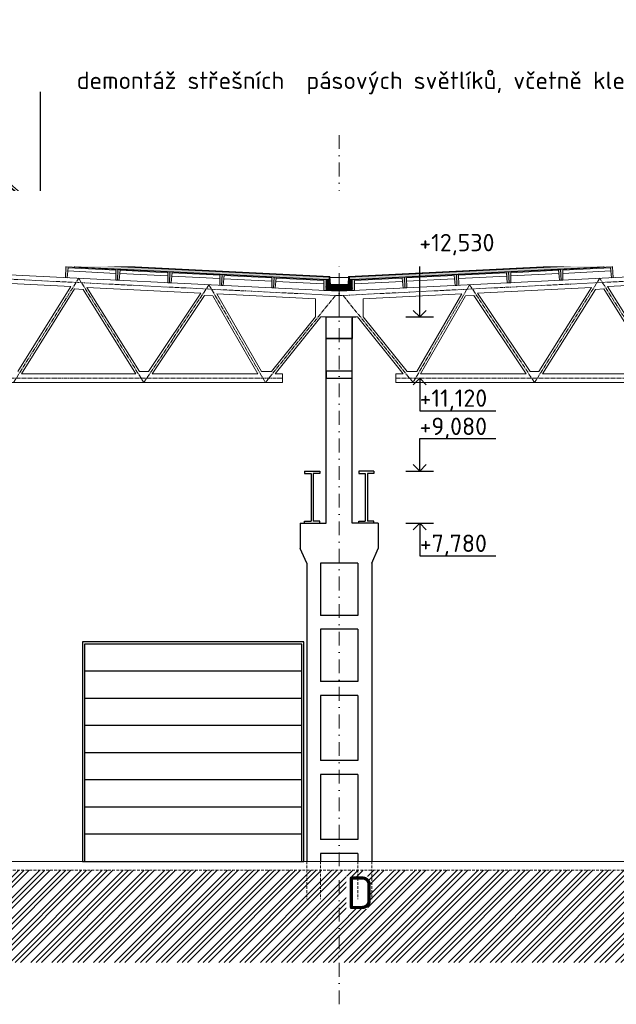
# Model space of a CAD drawing. Header units: millimetres. Extents: x -15830 to 4680139, y -28864 to 2281735.
# Tile 187 of 256: x 452545 to 466286, y 46138 to 68798. Entities that reach past the tile are written whole.
import ezdxf
from ezdxf import colors
from ezdxf.entities.mleader import LeaderData, LeaderLine
from ezdxf.math import Vec2, Vec3

# ---------------------------------------------------------------- set-up
doc = ezdxf.new("R2010")
doc.units = ezdxf.units.MM
for name, pattern in [('AM_DIN_G_W050', [13.75, 9.75, -1.5, 1, -1.5]), ('CARKOVANA', [5, 3, -2]), ('DASHDOT', [25.4, 12.7, -6.35, 0, -6.35]), ('HIDDEN', [9.525, 6.35, -3.175])]:
    doc.linetypes.add(name, pattern=pattern)
doc.layers.add('0 @ 200', color=7, linetype='Continuous')
doc.layers.add('A99_N_txt-popis-50', color=240, linetype='Continuous', lineweight=9)
doc.layers.add('A99_N_txt-popis-50 @ 200', color=240, linetype='Continuous', lineweight=9)
doc.styles.add('A99_popis', font='isocpeur.ttf')
doc.styles.add('ad_popis 100', font='isocpeur.ttf', dxfattribs={"height": 200})
pattern_1 = [(45, (413694.65, 59538.25), (-35.35534, 35.35534), []), (45, (413708.79, 59538.25), (-35.35534, 35.35534), []), (45, (413737.076, 59538.25), (-21.213203, 49.497475), [20, -10, 0, -10])]
pattern_2 = [(47.86, (442220.41, 62824.364), (-29.660305, 26.83778), []), (2.86, (442264.76, 62839.845), (26.837778, 29.660305), [5, -51.56854]), (47.86, (442269.754, 62840.095), (-29.660305, 26.83778), [5, -35]), (92.86, (442273.109, 62843.802), (-29.660305, 26.837778), [5, -51.56854]), (137.86, (442272.86, 62848.796), (-26.83778, -29.660305), [5, -35]), (2.86, (442264.158, 62851.9), (26.837778, 29.660305), [5, -51.56854]), (47.86, (442260.803, 62848.194), (-29.660305, 26.83778), [5, -35]), (92.86, (442261.053, 62843.2), (-29.660305, 26.837778), [5, -51.56854]), (137.86, (442264.76, 62839.845), (-26.83778, -29.660305), [5, -35]), (47.86, (442277.02, 62857.12), (-29.660305, 26.83778), [10, -30])]

# ---------------------------------------------------------------- blocks, each defined once
blk = doc.blocks.new('*U1031')
at = {"layer": 'A99_N_txt-popis-50 @ 200', "lineweight": 9}
ml = blk.add_multileader_mtext('Standard', dxfattribs=at)
ml.set_content('\\A1;{\\C256;odvodňovací systém \\Pbude součásti \\Pdodávky opláštění}', color=1, style='A99_popis')
ml.set_leader_properties(color=256, linetype='ByLayer', lineweight=-1)
ml.build(insert=Vec2(0, 0))
ml.multileader.update_dxf_attribs({"dogleg_length": 1, "arrow_head_size": 300, "scale": 200})
ctx = ml.context
ctx.base_point, ctx.scale, ctx.char_height, ctx.arrow_head_size, ctx.landing_gap_size, ctx.plane_origin = Vec3(114277, 64593), 200, 400, 300, 250, Vec3(117789, 60438)
notes = []
notes.append((ctx, [(1, (1, 1, 0), (124507, 64593), (-1, 0), 4890, [(0, [(125182, 62678)], 0, [])])]))
ctx.mtext.insert, ctx.mtext.width, ctx.mtext.defined_height, ctx.mtext.flow_direction = Vec3(114527, 64853), 5020, 63.5, 5
ctx.mtext.has_bg_fill, ctx.mtext.bg_color, ctx.mtext.bg_scale_factor, ctx.mtext.bg_transparency, ctx.mtext.use_window_bg_color = 1, -1073741824, 1, 0, 1
for ctx, leaders in notes:
    for number, flags, end, landing, length, lines in leaders:
        leader = LeaderData()
        leader.index, (leader.has_last_leader_line, leader.has_dogleg_vector, leader.attachment_direction) = number, flags
        leader.last_leader_point, leader.dogleg_vector, leader.dogleg_length = Vec3(end), Vec3(landing), length
        for number, points, colour, breaks in lines:
            line = LeaderLine()
            line.index, line.vertices, line.color, line.breaks = number, Vec3.list(points), colors.encode_raw_color(colour), breaks
            leader.lines.append(line)
        ctx.leaders.append(leader)

msp = doc.modelspace()

# ---------------------------------------------------------------- hatches: boundary and pattern name
at = {"lineweight": 0, "transparency": 33554687}
h = msp.add_hatch(dxfattribs=at)
h.set_pattern_fill('ZELEZOBETON', color=256, scale=10, angle=-90)
h.set_pattern_definition([(315, (-129095.35, 352148.25), (35.355339, 35.355339), []), (315, (-129095.35, 352134.11), (35.355339, 35.355339), []), (315, (-129095.35, 352105.826), (49.4974747, 21.2132034), [20, -10, 0, -10])])
h.paths.add_polyline_path([(459904.65, 62563.252), (459904.65, 62598.252), (459684.65, 62598.252), (459674.65, 62813.252), (459604.65, 62813.252), (459604.65, 62563.252)])
h.paths.add_polyline_path([(460204.65, 62563.252), (460204.65, 62813.252), (460134.65, 62813.252), (460124.65, 62598.252), (459904.65, 62598.252), (459904.65, 62563.252)])
at = {"lineweight": 0}
h = msp.add_hatch(dxfattribs=at)
h.set_pattern_fill('BETON-LEHKY', color=256, scale=10, angle=-90, style=0)
h.set_pattern_definition([(315, (414604.65, 300959.11), (28.284271, 28.284271), []), (270, (414617.9, 300914.04), (28.2842712, -28.2842712), [5, -51.5685425]), (315, (414617.9, 300909.04), (28.284271, 28.284271), [5, -35]), (360, (414621.434, 300905.506), (28.2842712, 28.2842712), [5, -51.5685425]), (45, (414626.434, 300905.506), (-28.284271, 28.284271), [5, -35]), (270, (414629.97, 300914.04), (28.2842712, -28.2842712), [5, -51.5685425]), (315, (414626.434, 300917.577), (28.284271, 28.284271), [5, -35]), (360, (414621.434, 300917.577), (28.2842712, 28.2842712), [5, -51.5685425]), (45, (414617.9, 300914.04), (-28.284271, 28.284271), [5, -35]), (315, (414634.54, 300900.935), (28.284271, 28.284271), [10, -30])])
h.paths.add_polyline_path([(460124.65, 62598.252), (460128.576, 62682.67), (459680.697, 62683.252), (459684.65, 62598.252)])
at = {"linetype": 'Continuous', "lineweight": 0}
h = msp.add_hatch(dxfattribs=at)
h.set_pattern_fill('ZEM_PUVODNI', color=256, scale=85, angle=-90)
h.set_pattern_definition([(45, (409519.65, 300973.25), (-240.4163, 240.4163), []), (45, (409639.86, 300973.25), (-240.4163, 240.4163), []), (45, (409760.07, 300973.25), (-240.4163, 240.4163), [])])
h.paths.add_polyline_path([(397059.65, 49228.252), (409579.65, 49228.252), (413714.65, 49228.252), (413714.65, 48673.252), (414004.65, 48673.252), (414004.65, 49228.252), (498429.65, 49228.252), (498429.65, 47103.252), (397059.65, 47103.252)])

# ---------------------------------------------------------------- linework, layer by layer
at = {"ltscale": 2}
for p, q in [((461757.474, 61958.252), (461757.474, 63386.014)), ((461757.474, 63386.014), (463514.016, 63386.014)), ((461757.474, 61958.252), (461607.925, 62108.199)), ((461757.474, 61958.252), (461907.024, 62108.199)), ((461440.178, 61958.252), (462074.77, 61958.252)), ((461757.474, 60548.252), (461607.925, 60398.305)), ((461757.474, 60548.252), (461907.024, 60398.305)), ((461757.474, 58408.252), (461757.474, 59157.215)), ((461757.474, 59157.215), (463514.016, 59157.215)), ((461757.474, 58408.252), (461607.925, 58558.199)), ((461757.474, 58408.252), (461907.024, 58558.199)), ((461440.178, 58408.252), (462074.77, 58408.252)), ((461440.178, 57208.252), (462074.77, 57208.252)), ((461757.474, 57208.252), (461607.925, 57058.305)), ((461757.474, 57208.252), (461757.474, 56459.289)), ((461757.474, 57208.252), (461907.024, 57058.305)), ((461757.474, 56459.289), (463514.016, 56459.289))]:
    msp.add_line(p, q, dxfattribs=at)
at = {"lineweight": 9}
msp.add_line((459904.65, 62563.252), (459904.65, 61958.252), dxfattribs=at)
at = {"lineweight": 0}
for p, q in [((459984.65, 61958.252), (459482.253, 61958.252)), ((459824.65, 61958.252), (460327.047, 61958.252))]:
    msp.add_line(p, q, dxfattribs=at)
for p, q in [((459684.65, 61958.252), (460284.65, 61958.252)), ((459604.65, 61458.252), (460204.65, 61458.252)), ((459104.65, 58408.252), (459454.65, 58408.252)), ((459104.65, 58408.252), (459104.65, 58358.252)), ((459104.65, 58358.252), (459254.65, 58358.252)), ((459254.65, 58358.252), (459254.65, 57258.252)), ((459304.65, 58358.252), (459304.65, 57258.252)), ((459454.65, 58358.252), (459304.65, 58358.252)), ((459454.65, 58408.252), (459454.65, 58358.252)), ((460704.65, 58408.252), (460354.65, 58408.252)), ((460354.65, 58408.252), (460354.65, 58358.252)), ((460354.65, 58358.252), (460504.65, 58358.252)), ((460504.65, 58358.252), (460504.65, 57258.252)), ((460704.65, 58358.252), (460554.65, 58358.252)), ((460554.65, 58358.252), (460554.65, 57258.252)), ((460704.65, 58408.252), (460704.65, 58358.252)), ((459004.65, 57208.252), (459004.65, 56627.869)), ((459004.65, 57208.252), (459604.65, 57208.252)), ((459104.65, 57208.252), (459104.65, 57258.252)), ((459104.65, 57258.252), (459254.65, 57258.252)), ((459104.65, 57208.252), (459454.65, 57208.252)), ((459454.65, 57258.252), (459304.65, 57258.252)), ((459454.65, 57208.252), (459454.65, 57258.252)), ((460804.65, 57208.252), (460204.65, 57208.252)), ((460354.65, 57208.252), (460354.65, 57258.252)), ((460354.65, 57258.252), (460504.65, 57258.252)), ((460704.65, 57208.252), (460354.65, 57208.252)), ((460704.65, 57258.252), (460554.65, 57258.252)), ((460704.65, 57208.252), (460704.65, 57258.252)), ((460804.65, 57208.252), (460804.65, 56627.869)), ((459154.65, 56288.252), (459004.65, 56627.869)), ((460654.65, 56288.252), (460804.65, 56627.869)), ((459154.65, 56288.252), (459154.65, 49428.252)), ((459474.65, 56288.252), (459474.65, 55088.252)), ((460334.65, 56288.252), (459474.65, 56288.252)), ((460334.65, 56288.252), (460334.65, 55088.252)), ((460654.65, 56288.252), (460654.65, 49428.252)), ((460334.65, 55088.252), (459474.65, 55088.252)), ((460334.65, 54768.252), (459474.65, 54768.252)), ((459474.65, 54768.252), (459474.65, 53568.252)), ((460334.65, 54768.252), (460334.65, 53568.252)), ((460334.65, 53568.252), (459474.65, 53568.252)), ((460334.65, 53248.252), (459474.65, 53248.252)), ((459474.65, 53248.252), (459474.65, 51748.252)), ((460334.65, 53248.252), (460334.65, 51748.252)), ((460334.65, 51748.252), (459474.65, 51748.252)), ((460334.65, 51428.252), (459474.65, 51428.252)), ((459474.65, 51428.252), (459474.65, 49928.252)), ((460334.65, 51428.252), (460334.65, 49928.252)), ((460334.65, 49928.252), (459474.65, 49928.252)), ((460334.65, 49608.252), (459474.65, 49608.252)), ((459474.65, 49608.252), (459474.65, 49428.252)), ((460334.65, 49608.252), (460334.65, 49428.252))]:
    msp.add_line(p, q)
at = {"lineweight": 5}
for p, q in [((458429.517, 60648.252), (458599.304, 60648.252)), ((458599.304, 60648.252), (458599.304, 60448.252)), ((461209.996, 60648.252), (461209.996, 60448.252)), ((461379.783, 60648.252), (461209.996, 60648.252))]:
    msp.add_line(p, q, dxfattribs=at)
at = {"lineweight": 13}
msp.add_line((441334.65, 49428.252), (496454.65, 49428.252), dxfattribs=at)
at = {"linetype": 'HIDDEN', "lineweight": 5, "ltscale": 10}
msp.add_line((414004.65, 49228.252), (498429.65, 49228.252), dxfattribs=at)
at = {"lineweight": 9}
msp.add_lwpolyline([(466093.547, 63668.583), (466163.423, 63672.735), (466160.754, 63717.656), (466090.877, 63713.504)], close=True, dxfattribs=at)
at = {"lineweight": 5}
for points in [[(450904.65, 62998.252), (459904.65, 62548.252)], [(454757.075, 62960.621), (453651.931, 63015.831)], [(468904.65, 62998.252), (459904.65, 62548.252)], [(465052.225, 62960.621), (466157.369, 63015.831)], [(451109.783, 62787.746), (453726.111, 62656.929)], [(455955.58, 62900.746), (454850.437, 62955.957)], [(457154.085, 62840.871), (456048.942, 62896.082)], [(458352.591, 62780.996), (457247.447, 62836.207)], [(459551.096, 62721.121), (458445.953, 62776.332)], [(459689.65, 62868.252), (460119.65, 62868.252)], [(460258.204, 62721.121), (461363.348, 62776.332)], [(461456.709, 62780.996), (462561.853, 62836.207)], [(462655.215, 62840.871), (463760.358, 62896.082)], [(464958.864, 62955.957), (463853.72, 62900.746)], [(468699.517, 62787.746), (466083.189, 62656.929)], [(452501.938, 60698.252), (453726.111, 62656.929)], [(452588.612, 60648.252), (453810.121, 62602.666)], [(453810.121, 62602.666), (454005.277, 62592.908)], [(454005.277, 62592.908), (455220.688, 60648.252)], [(454094.708, 62638.499), (456717.303, 62507.37)], [(454094.708, 62638.499), (455307.362, 60698.252)], [(465714.592, 62638.499), (463091.998, 62507.37)], [(465714.592, 62638.499), (464501.938, 60698.252)], [(465804.023, 62592.908), (464588.612, 60648.252)], [(465999.179, 62602.666), (465804.023, 62592.908)], [(467220.688, 60648.252), (465999.179, 62602.666)], [(467307.362, 60698.252), (466083.189, 62656.929)], [(455511.224, 60698.252), (456717.303, 62507.37)], [(455598.076, 60648.252), (456801.312, 62453.107)], [(456801.312, 62453.107), (456994.114, 62443.467)], [(456994.114, 62443.467), (458031.349, 60648.252)], [(457083.255, 62489.072), (459354.65, 62375.502)], [(457083.255, 62489.072), (458117.951, 60698.252)], [(459354.65, 61959.105), (459354.65, 62375.502)], [(462726.045, 62489.072), (460454.65, 62375.502)], [(460454.65, 61959.105), (460454.65, 62375.502)], [(462726.045, 62489.072), (461691.349, 60698.252)], [(462815.186, 62443.467), (461777.951, 60648.252)], [(463007.988, 62453.107), (462815.186, 62443.467)], [(464211.224, 60648.252), (463007.988, 62453.107)], [(464298.076, 60698.252), (463091.998, 62507.37)], [(458341.41, 60698.252), (459354.65, 61959.105)], [(458429.517, 60648.252), (459482.253, 61958.252)], [(459904.65, 61958.252), (459482.253, 61958.252)], [(459904.65, 61958.252), (460327.047, 61958.252)], [(461379.783, 60648.252), (460327.047, 61958.252)], [(461467.891, 60698.252), (460454.65, 61959.105)], [(452588.612, 60648.252), (455220.688, 60648.252)], [(455307.362, 60698.252), (455511.224, 60698.252)], [(455598.076, 60648.252), (458031.349, 60648.252)], [(458117.951, 60698.252), (458341.41, 60698.252)], [(461691.349, 60698.252), (461467.891, 60698.252)], [(464211.224, 60648.252), (461777.951, 60648.252)], [(464501.938, 60698.252), (464298.076, 60698.252)], [(467220.688, 60648.252), (464588.612, 60648.252)], [(450904.65, 60448.252), (458599.304, 60448.252)], [(468904.65, 60448.252), (461209.996, 60448.252)]]:
    msp.add_lwpolyline(points, dxfattribs=at)
at = {"lineweight": 0}
for points in [[(454796.022, 62803.482), (454808.496, 63053.17), (453609.99, 63113.045), (453597.516, 62863.357), (453637.467, 62861.361), (453658.93, 63090.575), (454757.56, 63035.69), (454756.072, 62805.478)], [(455994.527, 62743.607), (456007.001, 62993.296), (454808.496, 63053.17), (454796.022, 62803.482), (454835.972, 62801.486), (454857.436, 63030.7), (455956.065, 62975.815), (455954.577, 62745.603)], [(463814.773, 62743.607), (463802.299, 62993.296), (465000.804, 63053.17), (465013.278, 62803.482), (464973.328, 62801.486), (464951.865, 63030.7), (463853.235, 62975.815), (463854.723, 62745.603)], [(465013.278, 62803.482), (465000.804, 63053.17), (466199.31, 63113.045), (466211.784, 62863.357), (466171.833, 62861.361), (466150.37, 63090.575), (465051.74, 63035.69), (465053.229, 62805.478)], [(457193.032, 62683.732), (457205.506, 62933.421), (456007.001, 62993.296), (455994.527, 62743.607), (456034.477, 62741.611), (456055.941, 62970.826), (457154.571, 62915.94), (457153.082, 62685.728)], [(458391.538, 62623.857), (458404.012, 62873.546), (457205.506, 62933.421), (457193.032, 62683.732), (457232.983, 62681.736), (457254.446, 62910.951), (458353.076, 62856.066), (458351.588, 62625.853)], [(461417.762, 62623.857), (461405.288, 62873.546), (462603.794, 62933.421), (462616.268, 62683.732), (462576.318, 62681.736), (462554.854, 62910.951), (461456.224, 62856.066), (461457.713, 62625.853)], [(462616.268, 62683.732), (462603.794, 62933.421), (463802.299, 62993.296), (463814.773, 62743.607), (463774.823, 62741.611), (463753.359, 62970.826), (462654.729, 62915.94), (462656.218, 62685.728)]]:
    msp.add_lwpolyline(points, close=True, dxfattribs=at)
at = {"lineweight": 9}
for points in [[(454796.022, 62803.482), (454756.072, 62805.478), (454757.56, 63035.69), (453658.93, 63090.575), (453637.467, 62861.361), (453597.516, 62863.357), (453609.99, 63113.045)], [(454796.022, 62803.482), (454835.972, 62801.486), (454857.436, 63030.7), (455956.065, 62975.815), (455954.577, 62745.603), (455994.527, 62743.607), (455994.527, 62743.607)], [(465013.278, 62803.482), (464973.328, 62801.486), (464951.865, 63030.7), (463853.235, 62975.815), (463854.723, 62745.603), (463814.773, 62743.607), (463814.773, 62743.607)], [(465013.278, 62803.482), (465053.229, 62805.478), (465051.74, 63035.69), (466150.37, 63090.575), (466171.833, 62861.361), (466211.784, 62863.357), (466199.31, 63113.045)], [(457193.032, 62683.732), (457153.082, 62685.728), (457154.571, 62915.94), (456055.941, 62970.826), (456034.477, 62741.611), (455994.527, 62743.607), (455994.527, 62743.607)], [(457193.032, 62683.732), (457232.983, 62681.736), (457254.446, 62910.951), (458353.076, 62856.066), (458351.588, 62625.853), (458391.538, 62623.857), (458391.538, 62623.857)], [(459904.65, 62548.252), (459550.093, 62565.978), (459551.581, 62796.191), (458452.952, 62851.076), (458431.488, 62621.861), (458391.538, 62623.857), (458391.538, 62623.857)], [(459904.65, 62548.252), (460259.207, 62565.978), (460257.719, 62796.191), (461356.349, 62851.076), (461377.812, 62621.861), (461417.762, 62623.857), (461417.762, 62623.857)], [(462616.268, 62683.732), (462576.318, 62681.736), (462554.854, 62910.951), (461456.224, 62856.066), (461457.713, 62625.853), (461417.762, 62623.857), (461417.762, 62623.857)], [(462616.268, 62683.732), (462656.218, 62685.728), (462654.729, 62915.94), (463753.359, 62970.826), (463774.823, 62741.611), (463814.773, 62743.607), (463814.773, 62743.607)]]:
    msp.add_lwpolyline(points, dxfattribs=at)
at = {"linetype": 'CARKOVANA', "lineweight": 0, "ltscale": 15}
for points, const_width in [([(459602.642, 62816.168), (453809.878, 63105.607)], 5), ([(460206.658, 62816.168), (465999.422, 63105.607)], 5), ([(459602.642, 62816.168), (459674.514, 62816.168)], 5), ([(459904.65, 62693.252), (459690.242, 62693.252), (459681.565, 62879.809)], 20), ([(459904.65, 62693.252), (460119.058, 62693.252), (460127.735, 62879.809)], 20), ([(460206.658, 62816.168), (460134.786, 62816.168)], 5)]:
    msp.add_lwpolyline(points, dxfattribs=dict(at, const_width=const_width))
at = {"lineweight": 0}
for points in [[(459602.766, 62818.665), (453808.255, 63108.172)], [(460206.534, 62818.665), (466001.045, 63108.172)], [(459602.642, 62818.668), (459674.398, 62818.668)], [(459602.642, 62813.668), (459674.631, 62813.668)], [(459904.65, 62683.252), (459680.697, 62683.252), (459671.154, 62888.415)], [(459904.65, 62703.252), (459699.788, 62703.252), (459691.133, 62889.344)], [(459904.65, 62703.252), (460109.512, 62703.252), (460118.168, 62889.344)], [(459904.65, 62683.252), (460128.604, 62683.252), (460138.146, 62888.415)], [(460206.658, 62813.668), (460134.669, 62813.668)], [(460206.658, 62818.668), (460134.902, 62818.668)]]:
    msp.add_lwpolyline(points, dxfattribs=at)
at = {"color": 253, "linetype": 'AM_DIN_G_W050', "lineweight": 0, "ltscale": 10}
for points in [[(450899.656, 62898.377), (459899.656, 62448.377)], [(452404.65, 60448.252), (453904.65, 62848.252)], [(453904.65, 62848.252), (455404.65, 60448.252), (456904.65, 62698.252), (458204.65, 60448.252)], [(468909.644, 62898.377), (459909.644, 62448.377)], [(465904.65, 62848.252), (464404.65, 60448.252), (462904.65, 62698.252), (461604.65, 60448.252)], [(467404.65, 60448.252), (465904.65, 62848.252)], [(458204.65, 60448.252), (459815.367, 62452.591)], [(461604.65, 60448.252), (459993.933, 62452.591)], [(458599.304, 60548.252), (458599.304, 60548.252), (450904.65, 60548.252)], [(461209.996, 60548.252), (461209.996, 60548.252), (468904.65, 60548.252)]]:
    msp.add_lwpolyline(points, dxfattribs=at)
at = {"linetype": 'Continuous', "lineweight": 0, "ltscale": 2, "transparency": 33554562}
msp.add_lwpolyline([(460204.65, 62813.252), (460204.65, 62563.252), (459604.65, 62563.252), (459604.65, 62813.252), (459674.65, 62813.252), (459684.65, 62598.252), (460124.65, 62598.252), (460134.65, 62813.252)], close=True, dxfattribs=at)
for points in [[(459904.65, 62683.252), (459680.697, 62683.252), (459671.531, 62880.311)], [(459904.65, 62683.252), (460128.604, 62683.252), (460137.769, 62880.311)]]:
    msp.add_lwpolyline(points, dxfattribs=at)
for points in [[(460204.65, 61458.252), (459604.65, 61458.252), (459604.65, 61958.252), (460204.65, 61958.252)], [(460204.65, 60708.252), (459604.65, 60708.252), (459604.65, 60548.252), (460204.65, 60548.252)], [(459089.65, 49428.252), (459089.65, 54478.252), (453989.65, 54478.252), (453989.65, 49428.252)], [(459039.65, 49428.252), (459039.65, 54428.252), (454039.65, 54428.252), (454039.65, 49428.252)]]:
    msp.add_lwpolyline(points, close=True)
for points in [[(459039.65, 53803.252), (459039.65, 53803.252), (454039.65, 53803.252)], [(459039.65, 53178.252), (459039.65, 53178.252), (454039.65, 53178.252)], [(459039.65, 52553.252), (459039.65, 52553.252), (454039.65, 52553.252)], [(459039.65, 51928.252), (459039.65, 51928.252), (454039.65, 51928.252)], [(459039.65, 51303.252), (459039.65, 51303.252), (454039.65, 51303.252)], [(459039.65, 50678.252), (459039.65, 50678.252), (454039.65, 50678.252)], [(459039.65, 50053.252), (459039.65, 50053.252), (454039.65, 50053.252)]]:
    msp.add_lwpolyline(points)
at = {"color": 7, "linetype": 'HIDDEN', "lineweight": 5, "ltscale": 10}
for points in [[(459154.65, 49428.252), (459154.65, 48558.252)], [(459474.65, 49428.252), (459474.65, 48558.252)]]:
    msp.add_lwpolyline(points, dxfattribs=at)

# ---------------------------------------------------------------- texts
at = {"ltscale": 2, "style": 'A99_popis'}
for s, p in [('+12,530', (461749.65, 63468.7)), ('+7,780', (461759.65, 56548.999))]:
    msp.add_text(s, height=400, dxfattribs=at).set_placement(p)

# ---------------------------------------------------------------- leaders
at = {"layer": '0 @ 200', "lineweight": 9}
ml = msp.add_multileader_mtext('Standard', dxfattribs=at)
ml.set_content('\\A1;{\\C256;demontáž pásového světlíku}', color=1, style='A99_popis')
ml.set_leader_properties(color=256, linetype='ByLayer', lineweight=-1)
ml.build(insert=Vec2(0, 0))
ml.multileader.update_dxf_attribs({"dogleg_length": 1, "arrow_head_size": 300, "scale": 200})
ctx = ml.context
ctx.base_point, ctx.scale, ctx.char_height, ctx.arrow_head_size, ctx.landing_gap_size, ctx.plane_origin = Vec3(229028.95, 68458.252), 200, 400, 300, 250, Vec3(231833.95, 60672.091)
notes = []
notes.append((ctx, [(0, (1, 1, 0), (228383.95, 68458.252), (1, 0), 645, [(0, [(228383.95, 66610.615)], 0, [])])]))
ctx.mtext.insert, ctx.mtext.width, ctx.mtext.defined_height, ctx.mtext.flow_direction = Vec3(229278.95, 68718.252), 7477.42517, 1693.333, 5
ctx.mtext.has_bg_fill, ctx.mtext.bg_color, ctx.mtext.bg_scale_factor, ctx.mtext.bg_transparency, ctx.mtext.use_window_bg_color = 1, -1073741824, 1, 0, 1
ml = msp.add_multileader_mtext('Standard', dxfattribs=at)
ml.set_content('\\A1;{\\C256;vybourání oken a dozdění okenních otvorů}', color=1, style='A99_popis')
ml.set_leader_properties(color=256, linetype='ByLayer', lineweight=-1)
ml.build(insert=Vec2(0, 0))
ml.multileader.update_dxf_attribs({"dogleg_length": 1, "arrow_head_size": 300, "scale": 200})
ctx = ml.context
ctx.base_point, ctx.scale, ctx.char_height, ctx.arrow_head_size, ctx.landing_gap_size, ctx.plane_origin = Vec3(212971.45, 59778.019), 200, 400, 300, 250, Vec3(215113.95, 48932.228)
notes.append((ctx, [(1, (1, 1, 0), (218256.45, 59778.019), (-1, 0), 585, [(0, [(219378.95, 59778.252)], 0, [])])]))
ctx.mtext.insert, ctx.mtext.width, ctx.mtext.defined_height, ctx.mtext.flow_direction = Vec3(213221.45, 59978.019), 4450, 1693.333, 5
ctx.mtext.has_bg_fill, ctx.mtext.bg_color, ctx.mtext.bg_scale_factor, ctx.mtext.bg_transparency, ctx.mtext.use_window_bg_color = 1, -1073741824, 1, 0, 1
for ctx, leaders in notes:
    for number, flags, end, landing, length, lines in leaders:
        leader = LeaderData()
        leader.index, (leader.has_last_leader_line, leader.has_dogleg_vector, leader.attachment_direction) = number, flags
        leader.last_leader_point, leader.dogleg_vector, leader.dogleg_length = Vec3(end), Vec3(landing), length
        for number, points, colour, breaks in lines:
            line = LeaderLine()
            line.index, line.vertices, line.color, line.breaks = number, Vec3.list(points), colors.encode_raw_color(colour), breaks
            leader.lines.append(line)
        ctx.leaders.append(leader)

# ---------------------------------------------------------------- next in the draw order: linework, layer by layer
for p, q in [((459604.65, 57208.252), (459604.65, 61927.776)), ((460204.65, 57208.252), (460204.65, 61927.776))]:
    msp.add_line(p, q)
at = {"ltscale": 2}
for p, q in [((461757.474, 60548.252), (461757.474, 59799.289)), ((461757.474, 59799.289), (463514.016, 59799.289))]:
    msp.add_line(p, q, dxfattribs=at)
at = {"linetype": 'DASHDOT', "lineweight": 5, "ltscale": 25}
msp.add_lwpolyline([(459904.65, 46138.434), (459904.65, 66158.434)], dxfattribs=at)

# ---------------------------------------------------------------- next in the draw order: texts
at = {"ltscale": 2, "style": 'A99_popis'}
for s, p in [('+11,120 ', (461754.65, 59888.999)), ('+9,080', (461754.65, 59239.901))]:
    msp.add_text(s, height=400, dxfattribs=at).set_placement(p)
at = {"color": 1, "lineweight": 0, "insert": (460064.65, 49081.75), "char_height": 750, "width": 491.27702, "attachment_point": 1, "style": 'ad_popis 100', "bg_fill": 3, "box_fill_scale": 1, "bg_fill_color": 256, "bg_fill_transparency": 0}
msp.add_mtext('D', dxfattribs=at)

# ---------------------------------------------------------------- next in the draw order: linework, layer by layer
at = {"color": 7, "linetype": 'HIDDEN', "lineweight": 5, "ltscale": 10}
for points in [[(460334.65, 49428.252), (460334.65, 48558.252)], [(460654.65, 49428.252), (460654.65, 48558.252)]]:
    msp.add_lwpolyline(points, dxfattribs=at)

# ---------------------------------------------------------------- next in the draw order: leaders
at = {"layer": '0 @ 200', "lineweight": 9}
ml = msp.add_multileader_mtext('Standard', dxfattribs=at)
ml.set_content('\\A1;{\\C256;demontáž střešních  panelů PUR + polykarbonát, tl.40mm, včetně klempířských výrobků}', color=1, style='A99_popis')
ml.set_leader_properties(color=256, linetype='ByLayer', lineweight=-1)
ml.build(insert=Vec2(0, 0))
ml.multileader.update_dxf_attribs({"dogleg_length": 1, "arrow_head_size": 300, "scale": 200})
ctx = ml.context
ctx.base_point, ctx.scale, ctx.char_height, ctx.arrow_head_size, ctx.landing_gap_size, ctx.plane_origin = Vec3(421519.312, 67343.271), 200, 400, 300, 250, Vec3(424679.312, 61537.247)
notes = []
notes.append((ctx, [(0, (1, 1, 0), (420934.312, 67343.271), (1, 0), 585, [(0, [(420934.312, 63233.252)], 0, [])])]))
ctx.mtext.insert, ctx.mtext.width, ctx.mtext.flow_direction = Vec3(421769.312, 67603.271), 10901.4332, 5
ctx.mtext.has_bg_fill, ctx.mtext.bg_color, ctx.mtext.bg_scale_factor, ctx.mtext.bg_transparency, ctx.mtext.use_window_bg_color = 1, -1073741824, 1, 0, 1
for ctx, leaders in notes:
    for number, flags, end, landing, length, lines in leaders:
        leader = LeaderData()
        leader.index, (leader.has_last_leader_line, leader.has_dogleg_vector, leader.attachment_direction) = number, flags
        leader.last_leader_point, leader.dogleg_vector, leader.dogleg_length = Vec3(end), Vec3(landing), length
        for number, points, colour, breaks in lines:
            line = LeaderLine()
            line.index, line.vertices, line.color, line.breaks = number, Vec3.list(points), colors.encode_raw_color(colour), breaks
            leader.lines.append(line)
        ctx.leaders.append(leader)

# ---------------------------------------------------------------- next in the draw order: hatches: boundary and pattern name
at = {"lineweight": 0, "transparency": 33554687}
h = msp.add_hatch(dxfattribs=at)
h.set_pattern_fill('ZELEZOBETON', color=256, scale=10, angle=-90)
h.set_pattern_definition(pattern_1)
h.paths.add_polyline_path([(459602.517, 62813.671), (459599.472, 62752.725), (459592.602, 62615.201), (459590.043, 62563.982), (459550.093, 62565.98), (459551.581, 62796.191), (458452.952, 62851.076), (458431.488, 62621.861), (458351.588, 62625.853), (458353.076, 62856.066), (457254.446, 62910.951), (457232.992, 62681.835), (457153.083, 62685.83), (457154.571, 62915.94), (456055.941, 62970.826), (456034.491, 62741.76), (455954.578, 62745.756), (455956.065, 62975.815), (454857.436, 63030.7), (454835.972, 62801.486), (454756.073, 62805.681), (454757.56, 63035.69), (453658.93, 63090.575), (453637.49, 62861.61), (453597.529, 62863.608), (453637.932, 63672.348), (453727.82, 63667.857), (453809.741, 63103.066)])
h = msp.add_hatch(dxfattribs=at)
h.set_pattern_fill('ZELEZOBETON', color=256, scale=10, angle=-90)
h.set_pattern_definition(pattern_1)
h.paths.add_polyline_path([(460206.783, 62813.671), (460209.828, 62752.725), (460216.698, 62615.201), (460219.257, 62563.982), (460259.207, 62565.98), (460257.719, 62796.191), (461356.349, 62851.076), (461377.812, 62621.861), (461457.713, 62625.853), (461456.224, 62856.066), (462554.854, 62910.951), (462576.308, 62681.835), (462656.217, 62685.83), (462654.729, 62915.94), (463753.359, 62970.826), (463774.809, 62741.76), (463854.722, 62745.756), (463853.235, 62975.815), (464951.865, 63030.7), (464973.328, 62801.486), (465053.227, 62805.681), (465051.74, 63035.69), (466150.37, 63090.575), (466171.81, 62861.61), (466211.771, 62863.608), (466171.368, 63672.348), (466081.48, 63667.857), (465999.559, 63103.066)])
at = {"linetype": 'Continuous', "lineweight": 0, "ltscale": 2, "transparency": 33554562}
h = msp.add_hatch(dxfattribs=at)
h.set_pattern_fill('BETON-LEHKY', color=256, scale=10, angle=-90)
h.set_pattern_definition(pattern_2)
h.paths.add_polyline_path([(459671.998, 62870.275), (453822.723, 63162.492), (453819.978, 63107.561), (459674.563, 62815.12)])
h = msp.add_hatch(dxfattribs=at)
h.set_pattern_fill('BETON-LEHKY', color=256, scale=10, angle=-90)
h.set_pattern_definition(pattern_2)
h.paths.add_polyline_path([(460123.889, 62869.605), (465986.578, 63162.492), (465989.322, 63107.561), (460126.633, 62814.673)])

# ---------------------------------------------------------------- next in the draw order: linework, layer by layer
at = {"lineweight": 9}
msp.add_lwpolyline([(453717.284, 63668.583), (453647.407, 63672.735), (453650.077, 63717.656), (453719.953, 63713.504)], close=True, dxfattribs=at)
for points in [[(453854.829, 63678.779), (453811.956, 63629.923)], [(465956.002, 63678.779), (465998.875, 63629.923)], [(453637.932, 63672.348), (453609.99, 63113.045)], [(466171.368, 63672.348), (466199.31, 63113.045)]]:
    msp.add_lwpolyline(points, dxfattribs=at)
at = {"lineweight": 0}
for points in [[(453639.65, 63673.252), (448164.65, 63673.252)], [(453729.351, 63667.857), (453639.65, 63673.252)], [(459602.517, 62813.671), (453809.741, 63103.066), (453727.607, 63669.323)], [(459685.411, 62869.605), (453800.975, 63163.579), (453728.48, 63663.252)], [(459691.133, 62889.344), (453818.406, 63182.733), (453748.689, 63663.252)], [(460118.168, 62889.344), (465990.894, 63182.733), (466060.611, 63663.252)], [(460123.889, 62869.605), (466008.325, 63163.579), (466080.821, 63663.252)], [(460206.783, 62813.671), (465999.559, 63103.066), (466081.48, 63667.857)], [(466081.48, 63667.857), (466171.181, 63673.252)], [(471639.65, 63673.252), (466171.181, 63673.252)]]:
    msp.add_lwpolyline(points, dxfattribs=at)
at = {"linetype": 'CARKOVANA', "lineweight": 0, "ltscale": 15, "const_width": 20}
for points in [[(459685.91, 62879.592), (453808.979, 63173.191), (453738.5, 63663.252)], [(460123.39, 62879.592), (466000.321, 63173.191), (466070.801, 63663.252)]]:
    msp.add_lwpolyline(points, dxfattribs=at)

# ---------------------------------------------------------------- next in the draw order: leaders
at = {"layer": '0 @ 200', "lineweight": 9}
ml = msp.add_multileader_mtext('Standard', dxfattribs=at)
ml.set_content('\\A1;{\\C256;demontáž střešních  pásových světlíků, včetně klempířských výrobků}', color=1, style='A99_popis')
ml.set_leader_properties(color=256, linetype='ByLayer', lineweight=-1)
ml.build(insert=Vec2(0, 0))
ml.multileader.update_dxf_attribs({"dogleg_length": 1, "arrow_head_size": 300, "scale": 200})
ctx = ml.context
ctx.base_point, ctx.scale, ctx.char_height, ctx.arrow_head_size, ctx.landing_gap_size, ctx.plane_origin = Vec3(453609.046, 67343.271), 200, 400, 300, 250, Vec3(456769.046, 61537.247)
notes = []
notes.append((ctx, [(0, (1, 1, 0), (453024.046, 67343.271), (1, 0), 585, [(0, [(453024.046, 64269.7)], 0, [])])]))
ctx.mtext.insert, ctx.mtext.width, ctx.mtext.flow_direction = Vec3(453859.046, 67603.271), 5217.25119, 5
ctx.mtext.has_bg_fill, ctx.mtext.bg_color, ctx.mtext.bg_scale_factor, ctx.mtext.bg_transparency, ctx.mtext.use_window_bg_color = 1, -1073741824, 1, 0, 1
for ctx, leaders in notes:
    for number, flags, end, landing, length, lines in leaders:
        leader = LeaderData()
        leader.index, (leader.has_last_leader_line, leader.has_dogleg_vector, leader.attachment_direction) = number, flags
        leader.last_leader_point, leader.dogleg_vector, leader.dogleg_length = Vec3(end), Vec3(landing), length
        for number, points, colour, breaks in lines:
            line = LeaderLine()
            line.index, line.vertices, line.color, line.breaks = number, Vec3.list(points), colors.encode_raw_color(colour), breaks
            leader.lines.append(line)
        ctx.leaders.append(leader)

# ---------------------------------------------------------------- next in the draw order: linework, layer by layer
at = {"lineweight": 9}
for points in [[(453811.956, 63629.923), (450896.009, 66188.795)], [(453854.829, 63678.779), (450905.415, 66267.019)], [(453820.141, 63639.25), (450905.415, 66197.05)], [(465956.002, 63678.779), (468905.415, 66267.019)], [(465990.69, 63639.25), (468905.415, 66197.05)], [(465998.875, 63629.923), (468914.822, 66188.795)]]:
    msp.add_lwpolyline(points, dxfattribs=at)

# ---------------------------------------------------------------- next in the draw order: leaders
at = {"layer": '0 @ 200', "lineweight": 9}
ml = msp.add_multileader_mtext('Standard', dxfattribs=at)
ml.set_content('\\A1;{\\C256;demontáž střešních  panelů PUR, tl.40mm, včetně klempířských výrobků}', color=1, style='A99_popis')
ml.set_leader_properties(color=256, linetype='ByLayer', lineweight=-1)
ml.build(insert=Vec2(0, 0))
ml.multileader.update_dxf_attribs({"dogleg_length": 1, "arrow_head_size": 300, "scale": 200})
ctx = ml.context
ctx.base_point, ctx.scale, ctx.char_height, ctx.arrow_head_size, ctx.landing_gap_size, ctx.plane_origin = Vec3(433222.446, 67343.271), 200, 400, 300, 250, Vec3(436382.446, 61537.247)
notes = []
notes.append((ctx, [(1, (1, 1, 0), (439347.446, 67343.271), (-1, 0), 585, [(0, [(439347.446, 62496.424)], 0, [])])]))
ctx.mtext.insert, ctx.mtext.width, ctx.mtext.flow_direction = Vec3(433472.446, 67603.271), 5217.25119, 5
ctx.mtext.has_bg_fill, ctx.mtext.bg_color, ctx.mtext.bg_scale_factor, ctx.mtext.bg_transparency, ctx.mtext.use_window_bg_color = 1, -1073741824, 1, 0, 1
for ctx, leaders in notes:
    for number, flags, end, landing, length, lines in leaders:
        leader = LeaderData()
        leader.index, (leader.has_last_leader_line, leader.has_dogleg_vector, leader.attachment_direction) = number, flags
        leader.last_leader_point, leader.dogleg_vector, leader.dogleg_length = Vec3(end), Vec3(landing), length
        for number, points, colour, breaks in lines:
            line = LeaderLine()
            line.index, line.vertices, line.color, line.breaks = number, Vec3.list(points), colors.encode_raw_color(colour), breaks
            leader.lines.append(line)
        ctx.leaders.append(leader)

# ---------------------------------------------------------------- next in the draw order: leaders
ml = msp.add_multileader_mtext('Standard', dxfattribs=at)
ml.set_content('\\A1;{\\C256;demontáž FVE}', color=1, style='A99_popis')
ml.set_leader_properties(color=256, linetype='ByLayer', lineweight=-1)
ml.build(insert=Vec2(0, 0))
ml.multileader.update_dxf_attribs({"dogleg_length": 1, "arrow_head_size": 300, "scale": 200})
ctx = ml.context
ctx.base_point, ctx.scale, ctx.char_height, ctx.arrow_head_size, ctx.landing_gap_size, ctx.plane_origin = Vec3(417024.312, 67343.271), 200, 400, 300, 250, Vec3(420184.312, 61537.247)
notes = []
notes.append((ctx, [(0, (1, 1, 0), (416439.312, 67343.271), (1, 0), 585, [(0, [(416439.312, 63233.252)], 0, [])])]))
ctx.mtext.insert, ctx.mtext.width, ctx.mtext.flow_direction = Vec3(417274.312, 67543.423), 3535.12222, 5
ctx.mtext.has_bg_fill, ctx.mtext.bg_color, ctx.mtext.bg_scale_factor, ctx.mtext.bg_transparency, ctx.mtext.use_window_bg_color = 1, -1073741824, 1, 0, 1
for ctx, leaders in notes:
    for number, flags, end, landing, length, lines in leaders:
        leader = LeaderData()
        leader.index, (leader.has_last_leader_line, leader.has_dogleg_vector, leader.attachment_direction) = number, flags
        leader.last_leader_point, leader.dogleg_vector, leader.dogleg_length = Vec3(end), Vec3(landing), length
        for number, points, colour, breaks in lines:
            line = LeaderLine()
            line.index, line.vertices, line.color, line.breaks = number, Vec3.list(points), colors.encode_raw_color(colour), breaks
            leader.lines.append(line)
        ctx.leaders.append(leader)

# ---------------------------------------------------------------- next in the draw order: block references
at = {"layer": 'A99_N_txt-popis-50'}
msp.add_blockref('*U1031', (0, 0), dxfattribs=at)

doc.saveas('drawing.dxf')
